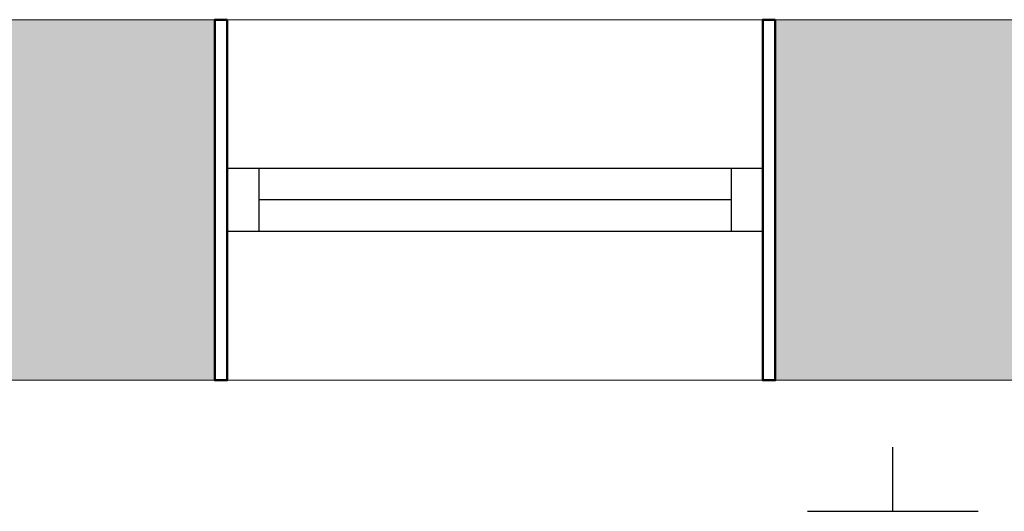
# Model space of a CAD drawing. Header units: millimetres. Extents: x 282377 to 1404227, y -783705 to 1038705.
# Tile 149 of 243: x 381996 to 382152, y 9591 to 9669. Entities that reach past the tile are written whole.
import ezdxf

# ---------------------------------------------------------------- set-up
doc = ezdxf.new("R2010")
doc.units = ezdxf.units.MM
doc.layers.add('!!ELEKTRYKA', color=7, linetype='Continuous')
doc.layers.add('PG_WIDOKOWE_CIENKIE', color=7, linetype='Continuous', lineweight=18)
doc.layers.add('PG_ŚCIANY_DZIAŁOWE', color=3, linetype='Continuous', lineweight=18)

msp = doc.modelspace()

# ---------------------------------------------------------------- hatches: boundary and pattern name
at = {"layer": 'PG_ŚCIANY_DZIAŁOWE'}
h = msp.add_hatch(color=252, dxfattribs=at)
h.dxf.hatch_style = 1
h.paths.add_polyline_path([(382026.51, 9668.62), (381984.51, 9668.62), (381984.51, 9611.36), (382026.51, 9611.36)])
h = msp.add_hatch(color=252, dxfattribs=at)
h.dxf.hatch_style = 1
h.paths.add_polyline_path([(382156.01, 9668.62), (382115.51, 9668.62), (382115.51, 9611.36), (382156.01, 9611.36)])

# ---------------------------------------------------------------- linework, layer by layer
at = {"layer": '!!ELEKTRYKA', "color": 217, "linetype": 'Continuous', "lineweight": -3, "true_color": 0x93278f}
for points in [[(382134.19, 9590.56), (382134.19, 9600.73)], [(382147.73, 9590.56), (382120.64, 9590.56)]]:
    msp.add_lwpolyline(points, dxfattribs=at)
at = {"color": 252, "lineweight": 20}
for p, q in [((381712.51, 9668.62), (382330.01, 9668.62)), ((382026.51, 9611.36), (382026.51, 9668.62)), ((382115.51, 9611.36), (382115.51, 9668.62)), ((382253.01, 9611.36), (381725.01, 9611.36))]:
    msp.add_line(p, q, dxfattribs=at)
at = {"color": 252}
for p, q in [((382113.51, 9644.99), (382028.51, 9644.99)), ((382028.51, 9644.99), (382028.51, 9634.99)), ((382033.51, 9644.99), (382033.51, 9634.99)), ((382108.51, 9644.99), (382108.51, 9634.99)), ((382113.51, 9644.99), (382113.51, 9634.99)), ((382108.51, 9639.99), (382033.51, 9639.99)), ((382113.51, 9634.99), (382028.51, 9634.99))]:
    msp.add_line(p, q, dxfattribs=at)
at = {"layer": 'PG_WIDOKOWE_CIENKIE', "color": 252, "lineweight": 50}
for points in [[(382028.51, 9668.62), (382026.51, 9668.62), (382026.51, 9611.36), (382028.51, 9611.36)], [(382115.51, 9668.62), (382113.51, 9668.62), (382113.51, 9611.36), (382115.51, 9611.36)]]:
    msp.add_lwpolyline(points, close=True, dxfattribs=at)

doc.saveas('drawing.dxf')
